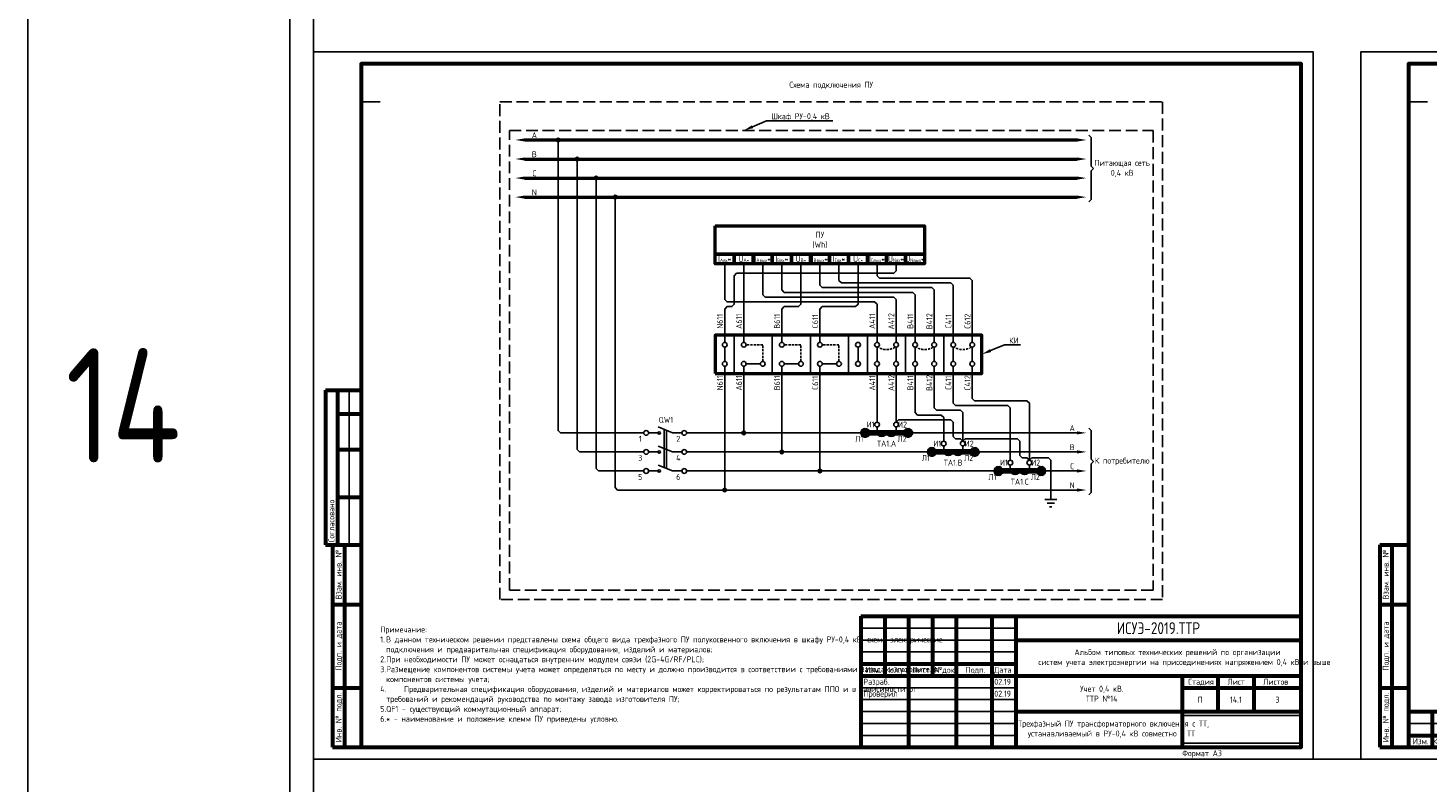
# Model space of a CAD drawing. Header units: millimetres. Extents: x -110 to 4101, y -10868 to 110.
# Tile 39 of 90: x -110 to 478, y -4438 to -4121. Entities that reach past the tile are written whole.
import ezdxf
from ezdxf import colors
from ezdxf.entities.mleader import LeaderData, LeaderLine
from ezdxf.enums import TextEntityAlignment as Align
from ezdxf.math import Vec2, Vec3

# ---------------------------------------------------------------- set-up
doc = ezdxf.new("R2010")
doc.units = ezdxf.units.MM
doc.linetypes.add('GOST2.303 4', pattern=[7, 5, -2, 0])
doc.linetypes.add('штриховая2', pattern=[9.525, 6.35, -3.175])
doc.layers.add('01.Вспомогательный_слой', color=1, linetype='Continuous', plot=False)
doc.layers.add('Формат', color=7, linetype='Continuous', lineweight=25)
doc.layers.add('Формат @ 1', color=7, linetype='Continuous', lineweight=25)
doc.styles.add('Формат', font='isocpeur.ttf')
doc.styles.add('ЭП', font='GOST.TTF')
picture_1 = doc.add_image_def('image3.png', size_in_pixel=(587, 136))

# ---------------------------------------------------------------- blocks, each defined once
blk = doc.blocks.new('*U75')
at = {"layer": 'Формат', "color": 7, "linetype": 'Continuous', "lineweight": 60}
for p, q in [((-205, 150), (-190, 150)), ((-205, 150), (-205, 85)), ((-200, 150), (-200, 85)), ((-200, 140), (-190, 140)), ((-200, 125), (-190, 125)), ((-200, 105), (-190, 105)), ((-205, 85), (-197, 85)), ((-202, 85), (-190, 85)), ((-202, 85), (-202, 0)), ((-197, 85), (-197, 0)), ((-202, 60), (-190, 60)), ((20, 55), (205, 55)), ((20, 55), (20, 0)), ((30, 55), (30, 30)), ((40, 55), (40, 0)), ((50, 55), (50, 30)), ((60, 55), (60, 0)), ((75, 55), (75, 0)), ((85, 55), (85, 0)), ((85, 45), (205, 45)), ((20, 35), (85, 35)), ((20, 30), (205, 30)), ((155, 30), (155, 0)), ((170, 30), (170, 15)), ((185, 30), (185, 15)), ((-202, 25), (-190, 25)), ((155, 25), (205, 25)), ((85, 15), (205, 15)), ((-202, 0), (-190, 0))]:
    blk.add_line(p, q, dxfattribs=at)
at = {"layer": 'Формат', "color": 7, "linetype": 'Continuous', "lineweight": 25}
for p, q in [((-195, 150), (-195, 85)), ((20, 50), (85, 50)), ((20, 45), (85, 45)), ((20, 40), (85, 40)), ((20, 25), (85, 25)), ((20, 20), (85, 20)), ((20, 15), (85, 15)), ((20, 10), (85, 10)), ((20, 5), (85, 5))]:
    blk.add_line(p, q, dxfattribs=at)
blk.add_lwpolyline([(-210, -5), (210, -5), (210, 292), (-210, 292)], close=True, dxfattribs=at)
at = {"layer": 'Формат', "color": 7, "linetype": 'Continuous', "lineweight": 60}
blk.add_lwpolyline([(-190, 0), (205, 0), (205, 287), (-190, 287)], close=True, dxfattribs=at)
at = {"layer": 'Формат', "color": 7, "linetype": 'Continuous', "lineweight": 25, "style": 'ЭП'}
blk.add_text('Согласовано', height=2.5, rotation=90, dxfattribs=at).set_placement((-202.5, 86), align=Align.MIDDLE_LEFT)
for s, p in [('Взам. инв. №', (-199.5, 72.5)), ('Подп. и дата', (-199.5, 42.5)), ('Инв. № подл.', (-199.5, 12.5))]:
    blk.add_text(s, height=2.5, rotation=90, dxfattribs=at).set_placement(p, align=Align.MIDDLE_CENTER)
for s, p in [('Изм.', (21.81, 31.25)), ('Кол.уч.', (30.38, 31.25)), ('Лист', (41.54, 31.25)), ('№док.', (50.89, 31.24)), ('Подп.', (63.99, 31.25)), ('Дата', (75.95, 31.25)), ('Стадия', (157.47, 26.25)), ('Лист', (173.99, 26.25)), ('Листов', (188.99, 26.25))]:
    blk.add_text(s, height=2.5, dxfattribs=at).set_placement(p)
at = {"layer": 'Формат', "color": 7, "linetype": 'Continuous', "lineweight": 25, "style": 'ЭП', "flags": 8}
for tag, p in [('СОГЛ_ФИО_1', (-197.5, 106)), ('СОГЛ_ФИО_2', (-192.5, 106)), ('СОГЛ_ДОЛЖ_1', (-197.5, 86)), ('СОГЛ_ДОЛЖ_2', (-192.5, 86))]:
    blk.add_attdef(tag, text='', height=2.5, rotation=90, dxfattribs=at).set_placement(p, align=Align.MIDDLE_LEFT)
for tag, height, p in [('ОБОЗНАЧЕНИЕ', 5, (145, 50)), ('ОБЪЕКТ', 2.5, (145, 37.5)), ('НАИМЕНОВАНИЕ', 2.5, (120, 22.5)), ('Стадия', 2.5, (162.5, 20)), ('Лист', 2.5, (177.5, 20)), ('Листов', 2.5, (195, 20)), ('НАИМ_ИЗОБРАЖЕНИЙ', 2.5, (120, 7.5))]:
    blk.add_attdef(tag, text='', height=height, dxfattribs=at).set_placement(p, align=Align.MIDDLE_CENTER)
for tag, p in [('изм.№', (21, 37.5)), ('изм.уч.', (31, 37.5)), ('изм.лист', (41, 37.5)), ('изм.№_док.', (50.5, 37.5)), ('изм_дата', (76, 37.5)), ('Должн_1', (21, 27.5)), ('ДОЛЖН_2', (21, 22.5)), ('ФИО_1', (41, 27.5)), ('ФИО_2', (41, 22.5)), ('дата_1', (76, 27.5)), ('дата_2', (76, 22.5)), ('Должн_3', (21, 17.5)), ('ФИО_3', (41, 17.5)), ('дата_3', (76, 17.5)), ('ДОЛЖН_4', (21, 12.5)), ('ФИО_4', (41, 12.5)), ('дата_4', (76, 12.5)), ('ДОЛЖН_5', (21, 7.5)), ('ФИО_5', (41, 7.5)), ('дата_5', (76, 7.5)), ('ДОЛЖН_6', (21, 2.5)), ('ФИО_6', (41, 2.5)), ('дата_6', (76, 2.5)), ('ФОРМ.ЛИСТА', (155, -2.5))]:
    blk.add_attdef(tag, text='', height=2.5, dxfattribs=at).set_placement(p, align=Align.MIDDLE_LEFT)
blk.add_attdef('N_ИНВ', text='', height=2.5, rotation=90, dxfattribs=at).set_placement((-193.5, 12.5), align=Align.MIDDLE_CENTER)
at = {"ltscale": 0.2}
image = blk.add_image(picture_1, insert=(155, 1.71), size_in_units=(50, 11.58), dxfattribs=at)
image.dxf.flags = 7
blk = doc.blocks.new('*U77')
at = {"layer": 'Формат', "color": 7, "linetype": 'Continuous', "lineweight": 60}
for p, q in [((8, 85), (20, 85)), ((8, 85), (8, 0)), ((13, 85), (13, 0)), ((8, 60), (20, 60)), ((8, 25), (20, 25)), ((20, 15), (205, 15)), ((20, 15), (20, 0)), ((30, 15), (30, 0)), ((40, 15), (40, 0)), ((50, 15), (50, 0)), ((60, 15), (60, 0)), ((75, 15), (75, 0)), ((85, 15), (85, 0)), ((195, 15), (195, 0)), ((195, 8), (205, 8)), ((8, 0), (20, 0)), ((20, 5), (85, 5))]:
    blk.add_line(p, q, dxfattribs=at)
at = {"layer": 'Формат', "color": 7, "linetype": 'Continuous', "lineweight": 25}
blk.add_line((20, 10), (85, 10), dxfattribs=at)
blk.add_lwpolyline([(0, -5), (210, -5), (210, 292), (0, 292)], close=True, dxfattribs=at)
at = {"layer": 'Формат', "color": 7, "linetype": 'Continuous', "lineweight": 60}
blk.add_lwpolyline([(20, 0), (205, 0), (205, 287), (20, 287)], close=True, dxfattribs=at)
at = {"layer": 'Формат', "color": 7, "linetype": 'Continuous', "lineweight": 25, "style": 'ЭП'}
for s, p in [('Взам. инв. №', (10.5, 72.5)), ('Подп. и дата', (10.5, 42.5)), ('Инв. № подл.', (10.5, 12.5))]:
    blk.add_text(s, height=2.5, rotation=90, dxfattribs=at).set_placement(p, align=Align.MIDDLE_CENTER)
at = {"layer": 'Формат', "color": 7, "linetype": 'Continuous', "lineweight": 25, "style": 'Формат'}
for s, p in [('Лист', (196.38, 10.25)), ('Изм.', (21.81, 1.25)), ('Лист', (41.54, 1.25)), ('№док.', (50.89, 1.25)), ('Подп.', (63.99, 1.25)), ('Дата', (75.95, 1.25))]:
    blk.add_text(s, height=2.5, dxfattribs=at).set_placement(p)
at = {"layer": 'Формат', "color": 7, "linetype": 'Continuous', "lineweight": 25, "style": 'Формат', "width": 0.9}
blk.add_text('Кол.уч.', height=2.5, dxfattribs=at).set_placement((30.38, 1.25))
at = {"layer": 'Формат', "color": 7, "linetype": 'Continuous', "lineweight": 25, "style": 'ЭП', "flags": 8}
blk.add_attdef('N_ИНВ', text='', height=2.5, rotation=90, dxfattribs=at).set_placement((16.5, 12.5), align=Align.MIDDLE_CENTER)
for tag, p in [('изм.№', (21, 7.5)), ('изм.уч.', (31, 7.5)), ('изм.лист', (41, 7.5)), ('изм.№_док.', (50.5, 7.5)), ('изм_дата', (76, 7.5)), ('ФОРМ.ЛИСТА', (155, -2.5))]:
    blk.add_attdef(tag, text='', height=2.5, dxfattribs=at).set_placement(p, align=Align.MIDDLE_LEFT)
for tag, height, p in [('ОБОЗНАЧЕНИЕ', 5, (140, 7.5)), ('Лист', 2.5, (200, 4))]:
    blk.add_attdef(tag, text='', height=height, dxfattribs=at).set_placement(p, align=Align.MIDDLE_CENTER)

msp = doc.modelspace()

# ---------------------------------------------------------------- hatches: boundary and pattern name
h = msp.add_hatch(color=256)
h.dxf.hatch_style = 1
edge = h.paths.add_edge_path()
edge.add_arc((112.75, -4168), 0.75, 0, 360)
h = msp.add_hatch(color=256)
h.dxf.hatch_style = 1
edge = h.paths.add_edge_path()
edge.add_arc((120.75, -4176), 0.75, 0, 360)
h = msp.add_hatch(color=256)
h.dxf.hatch_style = 1
edge = h.paths.add_edge_path()
edge.add_arc((128.75, -4184), 0.75, 0, 360)
h = msp.add_hatch(color=256)
h.dxf.hatch_style = 1
edge = h.paths.add_edge_path()
edge.add_arc((136.75, -4192), 0.75, 0, 360)
h = msp.add_hatch(color=256)
h.dxf.hatch_style = 1
edge = h.paths.add_edge_path()
edge.add_arc((190.75, -4291), 0.75, 0, 360)
h = msp.add_hatch(color=256)
h.dxf.hatch_style = 1
edge = h.paths.add_edge_path()
edge.add_arc((206.75, -4299), 0.75, 0, 360)
h = msp.add_hatch(color=256)
h.dxf.hatch_style = 1
edge = h.paths.add_edge_path()
edge.add_arc((222.75, -4307), 0.75, 0, 360)
h = msp.add_hatch(color=256)
h.dxf.hatch_style = 1
edge = h.paths.add_edge_path()
edge.add_arc((182.75, -4315), 0.75, 0, 360)

# ---------------------------------------------------------------- linework, layer by layer
for p, q in [((336.75, -4179), (337.75, -4180)), ((336.75, -4181), (337.75, -4180)), ((336.75, -4302), (337.75, -4303)), ((336.75, -4304), (337.75, -4303))]:
    msp.add_line(p, q)
at = {"ltscale": 0.2}
msp.add_lwpolyline([(-110, -10868), (2120, -10868), (2120, 110), (-110, 110)], close=True, dxfattribs=at)
at = {"linetype": 'GOST2.303 4'}
msp.add_lwpolyline([(92.25, -4164), (362.75, -4164), (362.75, -4357), (92.25, -4357)], close=True, dxfattribs=at)
at = {"lineweight": 50}
for points in [[(98.75, -4168), (330.75, -4168)], [(98.75, -4176), (330.75, -4176)], [(98.75, -4184), (330.75, -4184)], [(98.75, -4192), (330.75, -4192)]]:
    msp.add_lwpolyline(points, dxfattribs=at)
for points in [[(112.75, -4168), (112.75, -4290), (113.75, -4291), (148.75, -4291)], [(335.75, -4166), (336.75, -4167), (336.75, -4179)], [(120.75, -4176), (120.75, -4298), (121.75, -4299), (148.75, -4299)], [(336.75, -4181), (336.75, -4193), (335.75, -4194)], [(128.75, -4184), (128.75, -4306), (129.75, -4307), (148.75, -4307)], [(136.75, -4192), (136.75, -4314), (137.75, -4315), (148.75, -4315)], [(182.75, -4261), (182.75, -4255)], [(238.75, -4261), (238.75, -4255)], [(246.75, -4261), (246.75, -4255)], [(254.75, -4261), (254.75, -4255)], [(262.75, -4261), (262.75, -4255)], [(270.75, -4261), (270.75, -4255)], [(278.75, -4261), (278.75, -4255)], [(286.75, -4261), (286.75, -4255)], [(166.75, -4291), (240.75, -4291)], [(246.75, -4290.5), (246.75, -4288.5)], [(254.75, -4290.5), (254.75, -4288.5)], [(260.75, -4291), (330.75, -4291)], [(335.75, -4289), (336.75, -4290), (336.75, -4302)], [(166.75, -4299), (268.75, -4299)], [(274.75, -4298.5), (274.75, -4296.5)], [(282.75, -4298.5), (282.75, -4296.5)], [(330.75, -4299), (288.75, -4299)], [(302.75, -4306.5), (302.75, -4304.5)], [(310.75, -4306.5), (310.75, -4304.5)], [(336.75, -4304), (336.75, -4316), (335.75, -4317)], [(166.75, -4307), (296.75, -4307)], [(330.75, -4307), (316.75, -4307)], [(148.75, -4315), (317.25, -4315)], [(330.75, -4315), (317.25, -4315)]]:
    msp.add_lwpolyline(points)
at = {"lineweight": 50, "ltscale": 2}
for points in [[(178.75, -4204), (266.75, -4204), (266.75, -4216), (178.75, -4216)], [(178.75, -4204), (266.75, -4204), (266.75, -4220), (178.75, -4220)], [(178.75, -4216), (186.75, -4216), (186.75, -4220), (178.75, -4220)], [(186.75, -4216), (194.75, -4216), (194.75, -4220), (186.75, -4220)], [(194.75, -4216), (202.75, -4216), (202.75, -4220), (194.75, -4220)], [(202.75, -4216), (210.75, -4216), (210.75, -4220), (202.75, -4220)], [(210.75, -4216), (218.75, -4216), (218.75, -4220), (210.75, -4220)], [(218.75, -4216), (226.75, -4216), (226.75, -4220), (218.75, -4220)], [(226.75, -4216), (234.75, -4216), (234.75, -4220), (226.75, -4220)], [(234.75, -4216), (242.75, -4216), (242.75, -4220), (234.75, -4220)], [(242.75, -4216), (250.75, -4216), (250.75, -4220), (242.75, -4220)], [(250.75, -4216), (258.75, -4216), (258.75, -4220), (250.75, -4220)], [(258.75, -4216), (266.75, -4216), (266.75, -4220), (258.75, -4220)], [(178.75, -4266), (290.75, -4266), (290.75, -4250), (178.75, -4250)]]:
    msp.add_lwpolyline(points, close=True, dxfattribs=at)
at = {"ltscale": 0.2}
for points in [[(182.75, -4220), (182.75, -4235), (183.75, -4236), (245.75, -4236), (246.75, -4237), (246.75, -4253)], [(182.75, -4253), (182.75, -4239), (183.75, -4238), (185.75, -4238), (186.75, -4237), (186.75, -4225), (187.75, -4224), (253.75, -4224), (254.75, -4223), (254.75, -4220)], [(190.75, -4253), (190.75, -4220)], [(198.75, -4220), (198.75, -4233), (199.75, -4234), (253.75, -4234), (254.75, -4235), (254.75, -4253)], [(206.75, -4220), (206.75, -4231), (207.75, -4232), (261.75, -4232), (262.75, -4233), (262.75, -4253)], [(206.75, -4253), (206.75, -4239), (207.75, -4238), (213.75, -4238), (214.75, -4237), (214.75, -4220)], [(222.75, -4220), (222.75, -4229), (223.75, -4230), (269.75, -4230), (270.75, -4231), (270.75, -4253)], [(222.75, -4253), (222.75, -4239), (223.75, -4238), (237.75, -4238), (238.75, -4237), (238.75, -4220)], [(230.75, -4220), (230.75, -4227), (231.75, -4228), (277.75, -4228), (278.75, -4229), (278.75, -4253)], [(246.75, -4220), (246.75, -4225), (247.75, -4226), (285.75, -4226), (286.75, -4227), (286.75, -4253)], [(186.75, -4266), (186.75, -4250)], [(202.75, -4266), (202.75, -4250)], [(218.75, -4266), (218.75, -4250)], [(234.75, -4266), (234.75, -4250)], [(242.75, -4266), (242.75, -4250)], [(258.75, -4266), (258.75, -4250)], [(274.75, -4266), (274.75, -4250)], [(182.75, -4263), (182.75, -4315)], [(190.75, -4263), (190.75, -4291)], [(191.75, -4262), (197.75, -4262)], [(206.75, -4263), (206.75, -4299)], [(207.75, -4262), (213.75, -4262)], [(222.75, -4263), (222.75, -4307)], [(223.75, -4262), (229.75, -4262)], [(246.75, -4286.5), (246.75, -4263)], [(254.75, -4286.5), (254.75, -4263)], [(274.75, -4294.5), (274.75, -4284.5), (273.75, -4283.5), (263.75, -4283.5), (262.75, -4282.5), (262.75, -4263)], [(282.75, -4294.5), (282.75, -4282.5), (281.75, -4281.5), (271.75, -4281.5), (270.75, -4280.5), (270.75, -4263)], [(302.75, -4302.5), (302.75, -4280.5), (301.75, -4279.5), (279.75, -4279.5), (278.75, -4278.5), (278.75, -4263)], [(310.75, -4302.5), (310.75, -4278.5), (309.75, -4277.5), (287.75, -4277.5), (286.75, -4276.5), (286.75, -4263)], [(254.75, -4286.5), (254.75, -4286.5), (255.75, -4285.5), (255.75, -4285.5)], [(255.75, -4285.5), (259.75, -4285.5), (259.75, -4285.5), (277.75, -4285.5), (278.75, -4286.5), (278.75, -4292.5), (279.75, -4293.5), (281.75, -4293.5)], [(154.75, -4290.5), (154.75, -4291.5)], [(282.75, -4294.5), (282.75, -4294.5), (281.75, -4293.5), (281.75, -4293.5)], [(282.75, -4294.5), (282.75, -4294.5), (283.75, -4293.5), (283.75, -4293.5)], [(283.75, -4293.5), (287.75, -4293.5), (287.75, -4293.5), (305.75, -4293.5), (306.75, -4294.5), (306.75, -4300.5), (307.75, -4301.5), (309.75, -4301.5)], [(154.75, -4298.5), (154.75, -4299.5)], [(310.75, -4302.5), (310.75, -4302.5), (309.75, -4301.5), (309.75, -4301.5)], [(310.75, -4302.5), (310.75, -4302.5), (311.75, -4301.5), (311.75, -4301.5)], [(311.75, -4301.5), (318.75, -4301.5), (319.75, -4302.5), (319.75, -4315), (319.75, -4319)], [(154.75, -4306.5), (154.75, -4307.5)], [(317.25, -4319), (322.25, -4319)], [(318.25, -4320.5), (321.25, -4320.5)], [(319.25, -4322), (320.25, -4322)]]:
    msp.add_lwpolyline(points, dxfattribs=at)
at = {"linetype": 'штриховая2', "ltscale": 0.15}
for points in [[(198.75, -4261), (198.75, -4254), (191.75, -4254)], [(214.75, -4261), (214.75, -4254), (207.75, -4254)], [(230.75, -4261), (230.75, -4254), (223.75, -4254)]]:
    msp.add_lwpolyline(points, dxfattribs=at)
at = {"ltscale": 2}
for points in [[(150.75, -4291), (154.75, -4291)], [(154.75, -4288.515), (160.75, -4291)], [(157.25, -4289.55), (157.25, -4305.55)], [(158.25, -4289.964), (158.25, -4305.964)], [(164.75, -4291), (160.75, -4291)], [(150.75, -4299), (154.75, -4299)], [(154.75, -4296.515), (160.75, -4299)], [(164.75, -4299), (160.75, -4299)], [(154.75, -4304.515), (160.75, -4307)], [(150.75, -4307), (154.75, -4307)], [(164.75, -4307), (160.75, -4307)]]:
    msp.add_lwpolyline(points, dxfattribs=at)
at = {"lineweight": 80}
for points in [[(242.75, -4291), (258.75, -4291)], [(270.75, -4299), (286.75, -4299)], [(298.75, -4307), (314.75, -4307)]]:
    msp.add_lwpolyline(points, dxfattribs=at)
at = {"ltscale": 2}
for centre, radius in [((112.75, -4168), 0.75), ((120.75, -4176), 0.75), ((128.75, -4184), 0.75), ((136.75, -4192), 0.75), ((182.75, -4254), 1), ((190.75, -4254), 1), ((206.75, -4254), 1), ((222.75, -4254), 1), ((238.75, -4254), 1), ((246.75, -4254), 1), ((254.75, -4254), 1), ((262.75, -4254), 1), ((270.75, -4254), 1), ((278.75, -4254), 1), ((286.75, -4254), 1), ((182.75, -4262), 1), ((190.75, -4262), 1), ((198.75, -4262), 1), ((206.75, -4262), 1), ((214.75, -4262), 1), ((222.75, -4262), 1), ((230.75, -4262), 1), ((238.75, -4262), 1), ((246.75, -4262), 1), ((254.75, -4262), 1), ((262.75, -4262), 1), ((270.75, -4262), 1), ((278.75, -4262), 1), ((286.75, -4262), 1), ((246.75, -4287.5), 1), ((254.75, -4287.5), 1), ((149.75, -4291), 1), ((165.75, -4291), 1), ((190.75, -4291), 0.75), ((149.75, -4299), 1), ((165.75, -4299), 1), ((206.75, -4299), 0.75), ((274.75, -4295.5), 1), ((282.75, -4295.5), 1), ((302.75, -4303.5), 1), ((310.75, -4303.5), 1), ((149.75, -4307), 1), ((165.75, -4307), 1), ((222.75, -4307), 0.75), ((182.75, -4315), 0.75)]:
    msp.add_circle(centre, radius, dxfattribs=at)
at = {"ltscale": 0.2}
for centre in [(155.25, -4291), (155.25, -4299), (155.25, -4307)]:
    msp.add_circle(centre, 0.5, dxfattribs=at)
at = {"lineweight": 80, "ltscale": 2}
for centre in [(241.75, -4291), (259.75, -4291), (269.75, -4299), (287.75, -4299), (297.75, -4307), (315.75, -4307)]:
    msp.add_circle(centre, 1, dxfattribs=at)
for centre in [(248.75, -4290.5), (252.75, -4290.5), (276.75, -4298.5), (280.75, -4298.5), (304.75, -4306.5), (308.75, -4306.5)]:
    msp.add_arc(centre, 2, 180, 0)
at = {"linetype": 'штриховая2', "ltscale": 0.15, "extrusion": (0, 0, -1)}
for centre in [(250.75, -4254), (266.75, -4254), (282.75, -4254)]:
    msp.add_ellipse(centre, major_axis=(-4, 0), ratio=0.5, start_param=3.6098087, end_param=5.8149692, dxfattribs=at)
for points in [[(98.75, -4167.333), (98.75, -4168.667), (94.75, -4168)], [(330.75, -4167.333), (330.75, -4168.667), (334.75, -4168)], [(98.75, -4175.333), (98.75, -4176.667), (94.75, -4176)], [(330.75, -4175.333), (330.75, -4176.667), (334.75, -4176)], [(98.75, -4183.333), (98.75, -4184.667), (94.75, -4184)], [(330.75, -4183.333), (330.75, -4184.667), (334.75, -4184)], [(98.75, -4191.333), (98.75, -4192.667), (94.75, -4192)], [(330.75, -4191.333), (330.75, -4192.667), (334.75, -4192)], [(330.75, -4290.333), (330.75, -4291.667), (334.75, -4291)], [(330.75, -4298.333), (330.75, -4299.667), (334.75, -4299)], [(330.75, -4306.333), (330.75, -4307.667), (334.75, -4307)], [(330.75, -4314.333), (330.75, -4315.667), (334.75, -4315)]]:
    msp.add_solid(points)
at = {"layer": '01.Вспомогательный_слой', "ltscale": 0.2}
msp.add_lwpolyline([(0, 0), (2040, 0), (2040, -10788), (0, -10788)], close=True, dxfattribs=at)
at = {"layer": '01.Вспомогательный_слой'}
for points in [[(10, -4111), (10, -4131)], [(30, -4136), (30, -4152), (38, -4152)], [(470, -4136), (470, -4152), (478, -4152)], [(10, -4428), (10, -4448)], [(430, -4428), (450, -4428)]]:
    msp.add_lwpolyline(points, dxfattribs=at)
at = {"layer": '01.Вспомогательный_слой', "linetype": 'GOST2.303 4'}
msp.add_lwpolyline([(88.25, -4152), (366.75, -4152), (366.75, -4361), (88.25, -4361)], close=True, dxfattribs=at)

# ---------------------------------------------------------------- block references
at = {"layer": 'Формат @ 1', "ltscale": 0.7}
ref = msp.add_blockref('*U75', (220, -4423), dxfattribs=at)
ref.add_attrib('ОБОЗНАЧЕНИЕ', 'ИСУЭ-2019.ТТР', dxfattribs={"layer": 'Формат', "color": 7, "linetype": 'Continuous', "lineweight": 25, "height": 5, "style": 'ЭП', "flags": 8}).set_placement((365, -4373), align=Align.MIDDLE_CENTER)
ref.add_attrib('Стадия', 'П', dxfattribs={"layer": 'Формат', "color": 7, "linetype": 'Continuous', "lineweight": 25, "height": 2.5, "style": 'ЭП', "flags": 8}).set_placement((382.5, -4403), align=Align.MIDDLE_CENTER)
ref.add_attrib('Лист', '14.1', dxfattribs={"layer": 'Формат', "color": 7, "linetype": 'Continuous', "lineweight": 25, "height": 2.5, "style": 'ЭП', "flags": 8}).set_placement((397.5, -4403), align=Align.MIDDLE_CENTER)
ref.add_attrib('Листов', '3', dxfattribs={"layer": 'Формат', "color": 7, "linetype": 'Continuous', "lineweight": 25, "height": 2.5, "style": 'ЭП', "flags": 8}).set_placement((415, -4403), align=Align.MIDDLE_CENTER)
ref.add_attrib('ОБЪЕКТ_001', 'Альбом типовых технических решений по организации', (329.689, -4384.31), dxfattribs={"layer": 'Формат', "color": 7, "linetype": 'Continuous', "lineweight": 25, "height": 2.5, "style": 'ЭП', "flags": 8})
ref.add_attrib('НАИМЕНОВАНИЕ_001', 'Учет 0,4 кВ.', (332.054, -4399.667), dxfattribs={"layer": 'Формат', "color": 7, "linetype": 'Continuous', "lineweight": 25, "height": 2.5, "style": 'ЭП', "flags": 8})
ref.add_attrib('НАИМ_ИЗОБРАЖЕНИЙ_001', 'Трехфазный ПУ трансформаторного включения с ТТ,', (306.027, -4414.31), dxfattribs={"layer": 'Формат', "color": 7, "linetype": 'Continuous', "lineweight": 25, "height": 2.5, "style": 'ЭП', "flags": 8})
ref.add_attrib('Должн_1', 'Разраб.', dxfattribs={"layer": 'Формат', "color": 7, "linetype": 'Continuous', "lineweight": 25, "height": 2.5, "style": 'ЭП', "flags": 8}).set_placement((241, -4395.5), align=Align.MIDDLE_LEFT)
ref.add_attrib('ДОЛЖН_2', 'Проверил', dxfattribs={"layer": 'Формат', "color": 7, "linetype": 'Continuous', "lineweight": 25, "height": 2.5, "style": 'ЭП', "flags": 8}).set_placement((241, -4400.5), align=Align.MIDDLE_LEFT)
ref.add_attrib('дата_1', '02.19', dxfattribs={"layer": 'Формат', "color": 7, "linetype": 'Continuous', "lineweight": 25, "height": 2.5, "style": 'ЭП', "flags": 8}).set_placement((296, -4395.5), align=Align.MIDDLE_LEFT)
ref.add_attrib('дата_2', '02.19', dxfattribs={"layer": 'Формат', "color": 7, "linetype": 'Continuous', "lineweight": 25, "height": 2.5, "style": 'ЭП', "flags": 8}).set_placement((296, -4400.5), align=Align.MIDDLE_LEFT)
ref.add_attrib('ФОРМ.ЛИСТА', 'Формат А3', dxfattribs={"layer": 'Формат', "color": 7, "linetype": 'Continuous', "lineweight": 25, "height": 2.5, "style": 'ЭП', "flags": 8}).set_placement((375, -4425.5), align=Align.MIDDLE_LEFT)
ref.add_attrib('ОБЪЕКТ_002', 'систем учета электроэнергии на присоединениях напряжением 0,4 кВ и выше', (314.554, -4388.477), dxfattribs={"layer": 'Формат', "color": 7, "linetype": 'Continuous', "lineweight": 25, "height": 2.5, "style": 'ЭП'})
ref.add_attrib('НАИМЕНОВАНИЕ_002', 'ТТР №14', (334.463, -4403.833), dxfattribs={"layer": 'Формат', "color": 7, "linetype": 'Continuous', "lineweight": 25, "height": 2.5, "style": 'ЭП'})
ref.add_attrib('НАИМ_ИЗОБРАЖЕНИЙ_002', 'устанавливаемый в РУ-0,4 кВ совместно с ТТ', (310.088, -4418.477), dxfattribs={"layer": 'Формат', "color": 7, "linetype": 'Continuous', "lineweight": 25, "height": 2.5, "style": 'ЭП'})
msp.add_blockref('*U77', (450, -4423), dxfattribs=at).add_auto_attribs({'ОБОЗНАЧЕНИЕ': 'ИСУЭ-2019.ТТР', 'Лист': '14.2', 'ФОРМ.ЛИСТА': 'Формат А3'})

# ---------------------------------------------------------------- texts
at = {"char_height": 2.5, "style": 'ЭП'}
for s, insert, width, attachment_point in [('Схема подключения ПУ', (227.5, -4145), 278.5, 5), ('A', (102.75, -4166), 4, 5), ('B', (102.75, -4174), 4, 5), ('Питающая сеть ^J0,4 кВ', (349.75, -4180), 24, 5), ('C', (102.75, -4182), 4, 5), ('N', (102.75, -4190), 4, 5), ('ПУ \\P(Wh)', (222.75, -4210), 88, 5), ('I{\\H0.6x;Aвх}*', (182.75, -4218), 8, 5), ('U{\\H0.6x;A*}', (190.75, -4218), 8, 5), ('I{\\H0.6x;Aвых\\H1.6667x;*}', (198.75, -4218), 8, 5), ('I{\\H0.6x;Bвх}*', (206.75, -4218), 8, 5), ('U{\\H0.6x;B*}', (214.75, -4218), 8, 5), ('I{\\H0.6x;Bвых\\H1.6667x;*}', (222.75, -4218), 8, 5), ('I{\\H0.6x;Cвх}*', (230.75, -4218), 8, 5), ('U{\\H0.6x;C*}', (238.75, -4218), 8, 5), ('I{\\H0.6x;Cвых\\H1.6667x;*}', (246.75, -4218), 8, 5), ('U{\\H0.6x;Nвх}*', (254.75, -4218), 8, 5), ('U{\\H0.6x;Nвых}*', (262.75, -4218), 8, 5), ('QW1', (158.056, -4285.518), 10, 5), ('И1', (244.05, -4287.5), 5, 5), ('И2', (257.45, -4287.5), 5, 5), ('A', (328.75, -4289), 4, 5), ('1', (147.25, -4293.5), 5, 5), ('2', (163.25, -4293.5), 5, 5), ('Л1', (239.25, -4293.5), 5, 5), ('ТA1.A', (250.75, -4295.5), 5, 5), ('Л2', (257.25, -4293.5), 5, 5), ('И1', (272.05, -4295.5), 5, 5), ('И2', (285.45, -4295.5), 5, 5), ('3', (147.25, -4301.5), 5, 5), ('4', (163.25, -4301.5), 5, 5), ('Л1', (267.25, -4301.5), 5, 5), ('Л2', (285.25, -4301.5), 5, 5), ('B', (328.75, -4297), 4, 5), ('К потребителю', (349.75, -4303), 24, 5), ('ТA1.B', (278.75, -4303.5), 5, 5), ('И1', (300.05, -4303.5), 5, 5), ('И2', (313.45, -4303.5), 5, 5), ('C', (328.75, -4305), 4, 5), ('5', (147.25, -4309.5), 5, 5), ('6', (163.25, -4309.5), 5, 5), ('Л1', (295.25, -4309.5), 5, 5), ('ТA1.C', (306.75, -4311.5), 5, 5), ('Л2', (313.25, -4309.5), 5, 5), ('N', (328.75, -4313), 4, 5), ('Примечание:\\P\\pi-2.5,l2.5,t2.5;1.^IВ данном техническом решении представлены схема общего вида трехфазного ПУ полукосвенного включения в шкафу РУ-0,4 кВ, схема электрические подключения и предварительная спецификация оборудования, изделий и материалов;\\P2.^IПри необходимости ПУ может оснащаться внутренним модулем связи ({\\C0;2G-4G/RF/PLC});\\P3.^IРазмещение компонентов системы учета может определяться по месту и должно производится в соответствии с требованиями завода изготовителя компонентов системы учета;\\P4.^IПредварительная спецификация оборудования, изделий и материалов может корректироваться по результатам ППО и в зависимости от требований и рекомендаций руководства по монтажу завода изготовителя ПУ;\\P5.^IQF1 - существующий коммутационный аппарат;\\P6.^I* - наименование и положение клемм ПУ приведены условно.', (38, -4413), 198, 7)]:
    msp.add_mtext(s, dxfattribs=dict(at, insert=insert, width=width, attachment_point=attachment_point))
at = {"char_height": 2.5, "width": 8, "attachment_point": 5, "rotation": 90, "style": 'ЭП'}
for s, insert in [('N611', (180.75, -4244.136)), ('A611', (188.75, -4244.136)), ('B611', (204.75, -4244.136)), ('C611', (220.75, -4244.136)), ('A411', (244.75, -4244.136)), ('A412', (252.75, -4244.136)), ('B411', (260.75, -4244.136)), ('B412', (268.75, -4244.136)), ('C411', (276.75, -4244.136)), ('C612', (284.75, -4244.136)), ('N611', (180.75, -4270)), ('A611', (188.75, -4270)), ('B611', (204.75, -4270)), ('C611', (220.75, -4270)), ('A411', (244.75, -4270)), ('A412', (252.75, -4270)), ('B411', (260.75, -4270)), ('B412', (268.75, -4270)), ('C411', (276.75, -4270)), ('C412', (284.75, -4270))]:
    msp.add_mtext(s, dxfattribs=dict(at, insert=insert))
at = {"color": 3, "insert": (-70, -4279.5), "char_height": 48, "width": 8, "attachment_point": 5, "style": 'ЭП'}
msp.add_mtext('14', dxfattribs=at)

# ---------------------------------------------------------------- leaders
ml = msp.add_multileader_mtext('Standard')
ml.set_content('Шкаф РУ-0,4 кВ', color=256, style='ЭП')
ml.set_leader_properties()
ml.build(insert=Vec2(0, 0))
ml.multileader.update_dxf_attribs({"text_left_attachment_type": 5, "text_right_attachment_type": 5, "dogleg_length": 0})
ctx = ml.context
ctx.base_point, ctx.char_height, ctx.plane_origin = Vec3(200.272, -4160), 2.5, Vec3(190.75, -4172)
ctx.left_attachment, ctx.right_attachment = 5, 5
notes = []
notes.append((ctx, [(0, (1, 1, 0), (200.272, -4160), (1, 0), 0, [(0, [(190.75, -4164)], 0, [])])]))
ctx.mtext.insert, ctx.mtext.flow_direction = Vec3(202.272, -4156.788), 5
ml = msp.add_multileader_mtext('Standard')
ml.set_content('КИ', color=256, style='ЭП')
ml.set_leader_properties()
ml.build(insert=Vec2(0, 0))
ml.multileader.update_dxf_attribs({"text_left_attachment_type": 5, "text_right_attachment_type": 5, "dogleg_length": 0})
ctx = ml.context
ctx.base_point, ctx.char_height, ctx.plane_origin = Vec3(300.272, -4254), 2.5, Vec3(290.75, -4225.5)
ctx.left_attachment, ctx.right_attachment = 5, 5
notes.append((ctx, [(0, (1, 1, 0), (300.272, -4254), (1, 0), 0, [(0, [(290.75, -4258)], 0, [])])]))
ctx.mtext.insert, ctx.mtext.flow_direction = Vec3(302.272, -4250.975), 5
for ctx, leaders in notes:
    for number, flags, end, landing, length, lines in leaders:
        leader = LeaderData()
        leader.index, (leader.has_last_leader_line, leader.has_dogleg_vector, leader.attachment_direction) = number, flags
        leader.last_leader_point, leader.dogleg_vector, leader.dogleg_length = Vec3(end), Vec3(landing), length
        for number, points, colour, breaks in lines:
            line = LeaderLine()
            line.index, line.vertices, line.color, line.breaks = number, Vec3.list(points), colors.encode_raw_color(colour), breaks
            leader.lines.append(line)
        ctx.leaders.append(leader)

doc.saveas('drawing.dxf')
